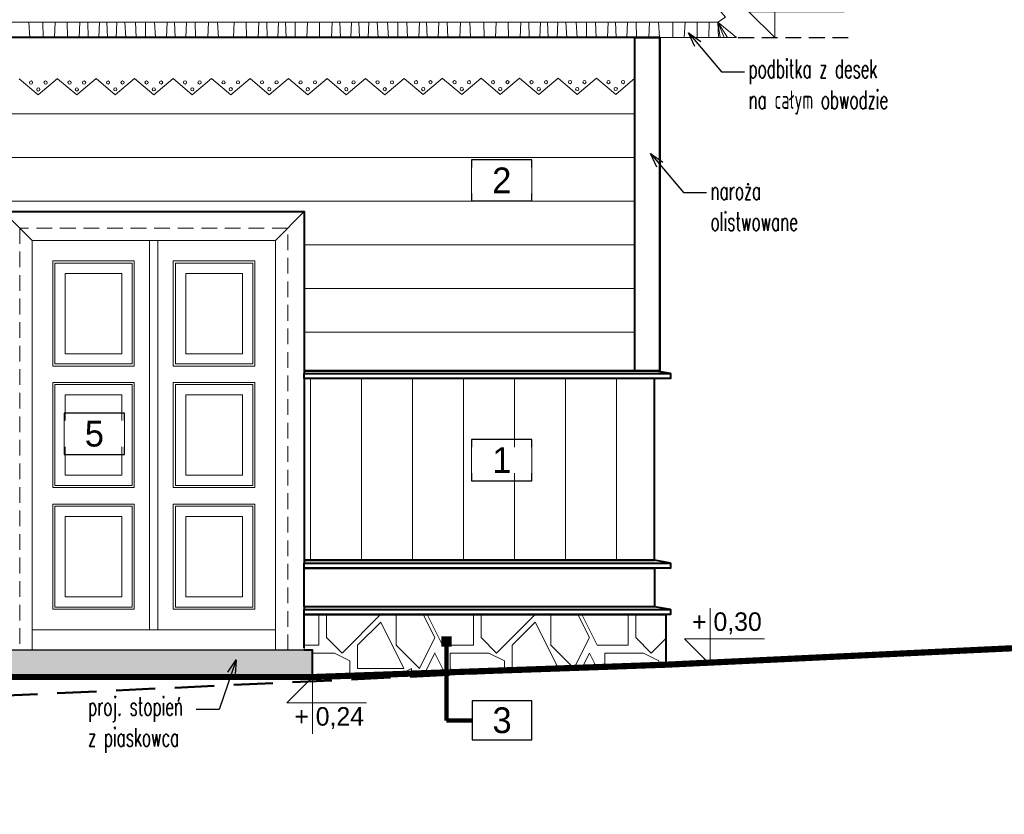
# Model space of a CAD drawing. Header units: centimetres. Extents: x 148485 to 162129, y -6573 to -2118.
# Tile 96 of 167: x 152573 to 153050, y -6265 to -5879. Entities that reach past the tile are written whole.
import ezdxf
from ezdxf import colors
from ezdxf.entities.mleader import LeaderData, LeaderLine
from ezdxf.math import Vec2, Vec3

# ---------------------------------------------------------------- set-up
doc = ezdxf.new("R2010")
doc.units = ezdxf.units.CM
doc.header["$LTSCALE"] = 0.1
doc.linetypes.add('DASHED', pattern=[19.05, 12.7, -6.35])
doc.linetypes.add('DASHEDX2', pattern=[38.1, 25.4, -12.7])
doc.layers.get('0').update_dxf_attribs({"color": 45})
for name, color, linetype in [('A_opis_elewacji', 7, 'Continuous'), ('A_opisy elewacji', 7, 'Continuous'), ('A_wymiary_zewn', 4, 'Continuous'), ('widoki_przerywana_R&F', 4, 'DASHEDX2'), ('widoki_R&F', 4, 'Continuous')]:
    doc.layers.add(name, color=color, linetype=linetype)
for name, color, linetype, lineweight in [('A_Opisy', 7, 'Continuous', 18), ('ELEWACJE - dach podziały', 34, 'Continuous', 15), ('ELEWACJE - deskowanie', 251, 'Continuous', 13), ('ELEWACJE - gzymsy', 231, 'Continuous', 15), ('ELEWACJE - hacz dachówki', 251, 'Continuous', 9), ('ELEWACJE - stolarka', 200, 'Continuous', 15), ('ELEWACJE - ściany', 7, 'Continuous', 40), ('PODSTAWOWE - opisy', 253, 'Continuous', 18), ('PODSTAWOWE - teren', 54, 'Continuous', 50)]:
    doc.layers.add(name, color=color, linetype=linetype, lineweight=lineweight)
doc.layers.add('ZAKRES_MDCP_L_0', color=7, linetype='Continuous', true_color=0xfd0000)
doc.styles.add('CG', font='FL Pismo Techniczne.ttf')
doc.styles.add('Skala 50', font='simplex.shx', dxfattribs={"width": 0.9, "height": 10})
doc.styles.add('TECH', font='flptechn.ttf')
doc.dimstyles.new('PRĘTY 50', dxfattribs={"dimscale": 5, "dimtxt": 1.6, "dimasz": 0.4, "dimexe": 0, "dimexo": 0, "dimgap": 0.5, "dimtad": 1, "dimdec": 1, "dimlfac": 10, "dimrnd": 10, "dimzin": 12, "dimdsep": 46, "dimtxsty": 'TECH', "dimblk1": 'W', "dimblk2": 'W', "dimsah": 1, "dimcen": 0, "dimdle": 10, "dimse1": 1, "dimse2": 1, "dimsd1": 1, "dimsd2": 1, "dimclrd": 7, "dimclre": 256, "dimclrt": 256, "dimaunit": 1, "dimadec": 0, "dimazin": 0, "dimtfac": 8e-05, "dimtdec": 1, "dimtix": 1, "dimtmove": 2, "dimatfit": 3, "dimldrblk": 'W', "dimfxl": 1, "dimtolj": 1, "dimtzin": 9, "dimarcsym": 0})

# ---------------------------------------------------------------- blocks, each defined once
blk = doc.blocks.new('_Open30')
at = {"color": 0, "linetype": 'ByBlock', "lineweight": -2, "transparency": 16777216}
for p, q in [((-1, 0.2679), (0, 0)), ((0, 0), (-1, -0.2679)), ((0, 0), (-1, 0))]:
    blk.add_line(p, q, dxfattribs=at)
blk = doc.blocks.new('W')
at = {"lineweight": 18}
for p, q in [((66734.272, -158580.872), (66863.494, -158581.143)), ((66733.14, -158581.999), (66732.869, -158711.221))]:
    blk.add_line(p, q, dxfattribs=at)
for radius in [3.765, 2.447]:
    blk.add_circle((66798.503, -158672.515), radius, dxfattribs=at)
for centre, radius, start, end in [((66734.269, -158582.001), 1.129, 89.87977, 179.87977), ((66862.505, -158583.964), 2.824, 16.7493, 89.87977), ((66863.488, -158583.966), 2.824, 16.54501, 89.87977), ((66805.956, -158667.717), 85.33, 64.98828, 86.63544), ((66799.917, -158770.445), 188.235, 76.25086, 86.63543), ((66805.956, -158667.717), 84.154, 64.98828, 128.20069), ((66786.8, -158606.748), 81.882, 341.53714, 16.7493), ((66786.8, -158606.748), 82.824, 341.53714, 16.54501), ((66805.956, -158667.717), 81.801, 68.48995, 128.20069), ((66838.392, -158613.201), 26.353, 6.14358, 76.25086), ((66825.597, -158617.882), 28.235, 68.48996, 110.1351), ((66829.599, -158617.043), 29.412, 17.04731, 64.98828), ((66857.996, -158706.248), 122.353, 110.1351, 143.97002), ((66829.599, -158617.043), 28.235, 17.04731, 64.98828), ((66768.465, -158620.076), 23.529, 128.20069, 152.28248), ((66768.465, -158620.076), 21.176, 128.20069, 152.28248), ((66807.753, -158625.116), 21.176, 71.14641, 130.05003), ((66801.224, -158644.236), 41.38, 19.43014, 71.14641), ((66816.102, -158621.181), 42.353, 334.08368, 17.04731), ((66816.102, -158621.181), 43.529, 334.08368, 17.04731), ((66762.615, -158617.002), 16.921, 152.28248, 197.57296), ((66945.529, -158789.02), 235.294, 130.05004, 136.60143), ((66762.615, -158617.002), 14.568, 152.28248, 197.57296), ((66806.22, -158618.367), 58.918, 332.83643, 7.79053), ((66927.732, -158571.3), 188.235, 195.6602, 198.49274), ((66927.732, -158571.3), 185.882, 195.6602, 198.49274), ((66733.52, -158580.493), 128.235, 314.87977, 339.83879), ((66830.601, -158628.26), 23.569, 333.80136, 8.7092), ((66857.996, -158706.248), 114.824, 136.60143, 154.98438), ((66743.861, -158632.797), 8, 340.08992, 18.49274), ((66820.278, -158637.515), 21.176, 326.97255, 19.43014), ((66743.861, -158632.797), 5.647, 340.08992, 18.49274), ((66733.142, -158580.869), 141.176, 291.28942, 338.47012), ((66733.142, -158580.869), 142.118, 291.28942, 338.49166), ((66812.327, -158673.031), 65.882, 143.97002, 193.16671), ((66926.154, -158698.822), 188.235, 160.08992, 177.01679), ((66837.529, -158667.136), 94.118, 159.86028, 196.56363), ((66837.529, -158667.136), 91.765, 159.86028, 193.16671), ((66733.52, -158580.493), 131.765, 314.87977, 333.80136), ((66733.142, -158580.869), 134.588, 318.23663, 334.08368), ((66733.142, -158580.869), 135.765, 318.43708, 334.08368), ((66733.142, -158580.869), 125.106, 292.5922, 326.97255), ((66788.059, -158673.613), 37.647, 154.98437, 188.67313), ((66835.24, -158679.727), 9.412, 103.13701, 134.87977), ((66833.529, -158672.395), 1.882, 13.47259, 103.13701), ((66733.142, -158580.869), 128.235, 289.92076, 315.118), ((66826.207, -158674.149), 9.412, 314.12236, 13.47259), ((66733.142, -158580.869), 132.706, 291.38849, 315.99781), ((66733.142, -158580.869), 131.765, 295.95818, 315.11162), ((66772.707, -158675.954), 22.118, 188.67312, 292.5922), ((66764.527, -158689.081), 26.353, 179.87977, 260.17328), ((66764.86, -158688.749), 18.303, 196.56362, 252.83776), ((66780.501, -158678.15), 23.569, 261.05034, 295.95818), ((66758.795, -158634.636), 73.412, 279.6886, 288.0475), ((66766.904, -158682.132), 25.229, 252.83776, 279.6886), ((66735.694, -158710.244), 2.824, 179.87977, 253.01024), ((66735.692, -158711.227), 2.824, 179.87977, 253.21454), ((66758.795, -158634.636), 81.882, 253.01024, 288.2224), ((66758.795, -158634.636), 82.824, 253.21454, 288.2224), ((66767.11, -158682.395), 33.412, 257.7647, 281.37192)]:
    blk.add_arc(centre, radius, start, end, dxfattribs=at)

msp = doc.modelspace()

# ---------------------------------------------------------------- hatches: boundary and pattern name
at = {"layer": 'ELEWACJE - hacz dachówki'}
h = msp.add_hatch(dxfattribs=at)
h.set_pattern_fill('JIS_WOOD', color=256, scale=30, angle=315)
h.set_pattern_definition([(0, (-728.396, 1605.562), (5e-15, 21.2132034), [])])
h.paths.add_polyline_path([(152664.88, -5968.597), (152664.88, -5942.8)], flags=16)
h.paths.add_polyline_path([(152413.609, -5916.05), (152404.274, -5908.146), (152404.274, -6049.86), (152564.774, -6049.86), (152564.774, -5972.56), (152710.774, -5972.56), (152710.774, -6049.86), (152871.274, -6049.86), (152871.274, -5907.801), (152861.938, -5915.73), (152852.604, -5907.826), (152843.268, -5915.756), (152833.933, -5907.851), (152824.598, -5915.781), (152815.237, -5907.854), (152805.906, -5915.78), (152796.571, -5907.876), (152787.235, -5915.806), (152777.874, -5907.879), (152768.543, -5915.805), (152759.208, -5907.9), (152749.873, -5915.83), (152740.538, -5907.926), (152731.202, -5915.855), (152721.841, -5907.928), (152712.51, -5915.855), (152703.175, -5907.95), (152693.84, -5915.88), (152684.478, -5907.953), (152675.147, -5915.879), (152665.813, -5907.975), (152656.477, -5915.904), (152647.142, -5908), (152637.807, -5915.93), (152628.446, -5908.003), (152619.114, -5915.929), (152609.78, -5908.024), (152600.444, -5915.954), (152591.083, -5908.027), (152581.752, -5915.953), (152572.417, -5908.049), (152563.082, -5915.979), (152553.747, -5908.074), (152544.411, -5916.004), (152535.05, -5908.077), (152525.719, -5916.003), (152516.384, -5908.099), (152507.049, -5916.028), (152497.687, -5908.102), (152488.356, -5916.028), (152479.021, -5908.123), (152469.686, -5916.053), (152460.298, -5908.104), (152450.971, -5916.026), (152441.637, -5908.122), (152432.301, -5916.051), (152422.94, -5908.124)])
h = msp.add_hatch(dxfattribs=at)
h.set_pattern_fill('JIS_WOOD', color=256, scale=35, angle=45)
h.set_pattern_definition([(90, (-728.396, 1605.562), (-24.7487373, 0), [])])
h.paths.add_polyline_path([(152711.274, -6053.68), (152880.774, -6053.68), (152880.774, -6141.86), (152711.274, -6141.86)])
at = {"layer": 'ELEWACJE - hacz dachówki', "transparency": 33554687}
h = msp.add_hatch(dxfattribs=at)
h.set_pattern_fill('GRAVEL', color=256, scale=75, pattern_type=2)
h.set_pattern_definition([(0, (-713.396, 1605.56), (75, 75), [22.5, -52.5]), (0, (-668.396, 1613.06), (75, 75), [18.75, -56.25]), (0, (-672.146, 1616.81), (75, 75), [15, -60]), (0, (-694.646, 1635.56), (75, 75), [11.25, -11.25, 15, -37.5]), (0, (-694.646, 1639.31), (75, 75), [15, -3.75, 18.75, -37.5]), (0, (-728.396, 1654.31), (75, 75), [18.75, -56.25]), (0, (-657.146, 1658.06), (75, 75), [18.75, -56.25]), (90, (-728.396, 1620.56), (-75, 75), [11.25, -63.75]), (90, (-717.146, 1676.81), (-75, 75), [7.5, -67.5]), (90, (-713.396, 1605.56), (-75, 75), [11.25, -63.75]), (90, (-705.896, 1673.06), (-75, 75), [3.75, -71.25]), (90, (-702.146, 1643.06), (-75, 75), [11.25, -63.75]), (90, (-694.646, 1616.81), (-75, 75), [18.75, -56.25]), (90, (-687.146, 1669.31), (-75, 75), [11.25, -63.75]), (90, (-679.646, 1639.31), (-75, 75), [15, -60]), (90, (-675.896, 1639.31), (-75, 75), [15, -60]), (90, (-668.396, 1605.56), (-75, 75), [7.5, -67.5]), (90, (-657.146, 1616.81), (-75, 75), [18.75, -56.25]), (45, (-720.896, 1613.06), (0, 75), [31.8198, -74.246217]), (45, (-713.396, 1616.81), (0, 75), [15.9099, -90.156117]), (45, (-679.646, 1658.06), (0, 75), [21.213203, -84.852815]), (45, (-679.646, 1661.81), (0, 75), [15.9099, -90.156117]), (135, (-705.896, 1654.31), (-75, 2e-14), [5.303325, -100.762692]), (135, (-720.896, 1613.06), (-75, 2e-14), [10.606575, -95.459442]), (135, (-698.396, 1635.56), (-75, 2e-14), [10.606575, -95.459442]), (135, (-679.646, 1654.31), (-75, 2e-14), [10.606575, -95.459442]), (135, (-657.146, 1669.31), (-75, 2e-14), [15.9099, -90.156117]), (135, (-657.146, 1665.56), (-75, 2e-14), [10.606575, -95.459442]), (135, (-660.896, 1673.06), (-75, 2e-14), [10.606575, -95.459442]), (135, (-683.396, 1605.56), (-75, 2e-14), [15.9099, -90.156117]), (26.56505, (-660.896, 1650.562), (75, 3e-08), [8.385, -159.3201]), (26.56505, (-679.646, 1631.812), (75, 3e-08), [8.385, -159.3201]), (26.56505, (-705.896, 1654.312), (75, 3e-08), [16.77, -150.9351]), (26.56505, (-702.146, 1673.062), (75, 3e-08), [16.77, -150.9351]), (26.56505, (-702.146, 1654.312), (75, 3e-08), [16.77, -150.9351]), (26.56505, (-657.146, 1669.312), (75, 3e-08), [16.77, -150.9351]), (26.56505, (-728.396, 1631.812), (75, 3e-08), [25.15575, -142.54935]), (26.56505, (-728.396, 1635.562), (75, 3e-08), [25.15575, -142.54935]), (26.56505, (-728.396, 1665.562), (75, 3e-08), [25.15575, -142.54935]), (63.43495, (-690.896, 1661.812), (4e-09, 75), [8.385, -159.3201]), (63.43495, (-657.146, 1658.062), (4e-09, 75), [8.385, -100.625098, 16.77, -41.925]), (63.43495, (-664.646, 1650.562), (4e-09, 75), [16.77, -150.9351]), (63.43495, (-709.646, 1658.062), (4e-09, 75), [16.77, -150.9351]), (63.43495, (-713.396, 1658.062), (4e-09, 75), [16.77, -150.9351]), (63.43495, (-687.146, 1665.562), (4e-09, 75), [25.15575, -142.54935]), (116.56505, (-705.896, 1646.812), (-3e-08, 75), [8.385, -159.3201]), (116.56505, (-657.146, 1639.312), (-3e-08, 75), [8.385, -159.3201]), (116.56505, (-672.146, 1616.812), (-3e-08, 75), [16.77, -150.9351]), (116.56505, (-675.896, 1620.562), (-3e-08, 75), [16.77, -150.9351]), (116.56505, (-668.396, 1673.062), (-3e-08, 75), [16.77, -150.9351]), (116.56505, (-728.396, 1635.562), (-3e-08, 75), [16.77, -150.9351]), (116.56505, (-690.896, 1605.562), (-3e-08, 75), [25.15575, -142.54935]), (153.43495, (-664.646, 1650.562), (-75, 4e-09), [16.77, -150.9351]), (153.43495, (-660.896, 1646.812), (-75, 4e-09), [16.77, -150.9351]), (153.43495, (-717.146, 1609.312), (-75, 4e-09), [8.385, -159.3201]), (153.43495, (-694.646, 1639.312), (-75, 4e-09), [8.385, -159.3201]), (153.43495, (-679.646, 1661.812), (-75, 4e-09), [8.385, -159.3201])])
h.paths.add_polyline_path([(152710.774, -6168.219), (152710.798, -6185.56), (152714.801, -6185.56), (152714.801, -6198.56), (152886.274, -6192.56), (152886.274, -6168.219)])
at = {"layer": 'ZAKRES_MDCP_L_0', "linetype": 'ByBlock', "true_color": 0x01cc33, "transparency": 33554559}
h = msp.add_hatch(color=102, dxfattribs=at)
h.dxf.hatch_style = 1
h.set_gradient(color1=(190, 127, 127), color2=(53, 76, 95), tint=1, name='HEMISPHERICAL')
h.paths.add_polyline_path([(152560.747, -6198.56), (152714.801, -6198.56), (152714.801, -6185.56), (152560.747, -6185.56)])

# ---------------------------------------------------------------- linework, layer by layer
at = {"layer": 'A_opis_elewacji'}
msp.add_lwpolyline([(152792.276, -6229.096), (152821.276, -6229.096), (152821.276, -6210.096), (152792.276, -6210.096)], close=True, dxfattribs=at)
at = {"layer": 'A_Opisy'}
for points in [[(152939.075, -5860.56), (152939.075, -5888.06), (152926.575, -5875.56), (152972.736, -5875.56)], [(152907.791, -6165.038), (152907.791, -6192.538), (152895.291, -6180.038), (152934.035, -6180.038)], [(152714.801, -6226.06), (152714.801, -6198.56), (152702.301, -6211.06), (152741.045, -6211.06)]]:
    msp.add_lwpolyline(points, dxfattribs=at)
at = {"layer": 'A_opisy elewacji'}
for points in [[(152821.276, -5967.423), (152821.276, -5947.423), (152792.02, -5947.423), (152792.02, -5967.423)], [(152623.589, -6090.471), (152623.589, -6070.471), (152594.333, -6070.471), (152594.333, -6090.471)], [(152821.276, -6103.215), (152821.276, -6083.215), (152792.02, -6083.215), (152792.02, -6103.215)]]:
    msp.add_lwpolyline(points, close=True, dxfattribs=at)
at = {"layer": 'A_wymiary_zewn'}
msp.add_lwpolyline([(152560.747, -6198.56), (152714.801, -6198.56), (152714.801, -6185.56), (152560.747, -6185.56)], close=True, dxfattribs=at)
at = {"layer": 'ELEWACJE - dach podziały'}
msp.add_lwpolyline([(152354.456, -5888.06), (152920.592, -5888.06), (152911.522, -5880.57), (152915.145, -5878.245), (152896.154, -5855.977), (152899.777, -5853.652), (152880.786, -5831.384), (152884.252, -5828.843), (152865.419, -5806.79), (152869.042, -5804.465), (152850.051, -5782.197), (152853.675, -5779.872), (152834.683, -5757.603), (152838.307, -5755.278), (152819.316, -5733.01), (152822.939, -5730.685), (152803.948, -5708.417), (152807.572, -5706.091), (152788.581, -5683.823), (152792.204, -5681.498)], dxfattribs=at)
at = {"layer": 'ELEWACJE - deskowanie'}
for points in [[(152594.774, -6041.56), (152622.274, -6041.56), (152622.274, -6002.56), (152594.774, -6002.56)], [(152680.774, -6041.56), (152653.274, -6041.56), (152653.274, -6002.56), (152680.774, -6002.56)], [(152594.774, -6100.56), (152622.274, -6100.56), (152622.274, -6061.56), (152594.774, -6061.56)], [(152680.774, -6100.56), (152653.274, -6100.56), (152653.274, -6061.56), (152680.774, -6061.56)], [(152594.774, -6120.56), (152622.274, -6120.56), (152622.274, -6159.56), (152594.774, -6159.56)], [(152680.774, -6120.56), (152653.274, -6120.56), (152653.274, -6159.56), (152680.774, -6159.56)]]:
    msp.add_lwpolyline(points, close=True, dxfattribs=at)
at = {"layer": 'ELEWACJE - gzymsy'}
for points in [[(152404.274, -5908.003), (152404.274, -5888.06), (152871.274, -5888.06), (152871.274, -5907.801)], [(152591.109, -5908.05), (152591.109, -5908.05), (152600.444, -5915.954), (152609.78, -5908.024), (152609.78, -5908.024), (152619.114, -5915.929), (152628.45, -5907.999), (152628.45, -5907.999), (152619.114, -5915.929), (152609.78, -5908.024)], [(152628.472, -5908.025), (152628.472, -5908.025), (152637.807, -5915.93), (152647.142, -5908)], [(152665.813, -5907.975), (152665.813, -5907.975), (152656.477, -5915.904), (152647.142, -5908)], [(152647.142, -5908), (152647.142, -5908), (152656.477, -5915.904), (152665.813, -5907.975)], [(152684.505, -5907.975), (152684.505, -5907.975), (152693.84, -5915.88), (152703.175, -5907.95), (152703.175, -5907.95), (152712.51, -5915.855), (152721.845, -5907.925), (152721.845, -5907.925), (152712.51, -5915.855), (152703.175, -5907.95)], [(152721.868, -5907.951), (152721.868, -5907.951), (152731.202, -5915.855), (152740.538, -5907.926)], [(152759.208, -5907.9), (152759.208, -5907.9), (152749.873, -5915.83), (152740.538, -5907.926)], [(152740.538, -5907.926), (152740.538, -5907.926), (152749.873, -5915.83), (152759.208, -5907.9)], [(152777.901, -5907.901), (152777.901, -5907.901), (152787.235, -5915.806), (152796.571, -5907.876), (152796.571, -5907.876), (152805.906, -5915.78), (152815.241, -5907.851), (152815.241, -5907.851), (152805.906, -5915.78), (152796.571, -5907.876)], [(152815.263, -5907.877), (152815.263, -5907.877), (152824.598, -5915.781), (152833.933, -5907.851)], [(152852.604, -5907.826), (152852.604, -5907.826), (152843.268, -5915.756), (152833.933, -5907.851)], [(152833.933, -5907.851), (152833.933, -5907.851), (152843.268, -5915.756), (152852.604, -5907.826)]]:
    msp.add_lwpolyline(points, dxfattribs=at)
for points in [[(152572.417, -5908.049), (152572.417, -5908.049), (152581.752, -5915.953), (152591.087, -5908.024), (152591.087, -5908.024), (152581.752, -5915.953)], [(152665.813, -5907.975), (152665.813, -5907.975), (152675.147, -5915.879), (152684.483, -5907.949), (152684.483, -5907.949), (152675.147, -5915.879)], [(152759.208, -5907.9), (152759.208, -5907.9), (152768.543, -5915.805), (152777.878, -5907.875), (152777.878, -5907.875), (152768.543, -5915.805)], [(152852.604, -5907.826), (152852.604, -5907.826), (152861.938, -5915.73), (152871.274, -5907.801), (152871.274, -5907.801), (152861.938, -5915.73)], [(152588.774, -6047.56), (152628.274, -6047.56), (152628.274, -5996.56), (152588.774, -5996.56)], [(152589.774, -6046.56), (152627.274, -6046.56), (152627.274, -5997.56), (152589.774, -5997.56)], [(152686.774, -6047.56), (152647.274, -6047.56), (152647.274, -5996.56), (152686.774, -5996.56)], [(152685.774, -6046.56), (152648.274, -6046.56), (152648.274, -5997.56), (152685.774, -5997.56)], [(152588.774, -6106.56), (152628.274, -6106.56), (152628.274, -6055.56), (152588.774, -6055.56)], [(152589.774, -6105.56), (152627.274, -6105.56), (152627.274, -6056.56), (152589.774, -6056.56)], [(152686.774, -6106.56), (152647.274, -6106.56), (152647.274, -6055.56), (152686.774, -6055.56)], [(152685.774, -6105.56), (152648.274, -6105.56), (152648.274, -6056.56), (152685.774, -6056.56)], [(152588.774, -6114.56), (152628.274, -6114.56), (152628.274, -6165.56), (152588.774, -6165.56)], [(152686.774, -6114.56), (152647.274, -6114.56), (152647.274, -6165.56), (152686.774, -6165.56)], [(152589.774, -6115.56), (152627.274, -6115.56), (152627.274, -6164.56), (152589.774, -6164.56)], [(152685.774, -6115.56), (152648.274, -6115.56), (152648.274, -6164.56), (152685.774, -6164.56)]]:
    msp.add_lwpolyline(points, close=True, dxfattribs=at)
for centre in [(152578.234, -5909.924), (152585.27, -5909.925), (152596.926, -5909.925), (152603.962, -5909.925), (152615.597, -5909.9), (152622.633, -5909.9), (152634.289, -5909.901), (152641.325, -5909.901), (152652.959, -5909.875), (152659.995, -5909.876), (152671.63, -5909.85), (152678.666, -5909.85), (152690.322, -5909.851), (152697.358, -5909.851), (152708.992, -5909.825), (152716.028, -5909.826), (152727.685, -5909.826), (152734.721, -5909.827), (152746.355, -5909.801), (152753.391, -5909.801), (152765.025, -5909.776), (152772.061, -5909.776), (152783.718, -5909.777), (152790.754, -5909.777), (152802.388, -5909.751), (152809.424, -5909.752), (152821.08, -5909.752), (152828.116, -5909.752), (152839.75, -5909.727), (152846.786, -5909.727), (152858.421, -5909.701), (152865.457, -5909.702), (152581.752, -5913.262), (152581.752, -5913.262), (152600.444, -5913.263), (152619.115, -5913.237), (152619.115, -5913.237), (152637.807, -5913.238), (152656.477, -5913.213), (152656.477, -5913.213), (152675.147, -5913.187), (152675.147, -5913.187), (152693.84, -5913.188), (152712.51, -5913.163), (152712.51, -5913.163), (152731.203, -5913.164), (152749.873, -5913.138), (152749.873, -5913.138), (152768.543, -5913.113), (152768.543, -5913.113), (152787.235, -5913.114), (152805.906, -5913.089), (152805.906, -5913.089), (152824.598, -5913.089), (152843.268, -5913.064), (152843.268, -5913.064), (152861.939, -5913.039), (152861.939, -5913.039)]:
    msp.add_circle(centre, 0.783, dxfattribs=at)
at = {"layer": 'ELEWACJE - hacz dachówki'}
for p, q in [((152577.126, -5880.57), (152577.578, -5888.06)), ((152584.032, -5880.57), (152584.061, -5888.06)), ((152590.005, -5880.57), (152589.63, -5888.06)), ((152595.789, -5880.57), (152595.912, -5888.06)), ((152601.605, -5888.06), (152601.929, -5880.57)), ((152606.001, -5888.06), (152605.772, -5880.57)), ((152611.124, -5888.06), (152611.447, -5880.57)), ((152615.257, -5888.06), (152614.933, -5880.57)), ((152619.536, -5888.06), (152619.83, -5880.57)), ((152624.257, -5888.06), (152623.792, -5880.57)), ((152629.286, -5888.06), (152628.845, -5880.57)), ((152633.841, -5888.06), (152633.841, -5880.57)), ((152638.546, -5888.06), (152638.154, -5880.57)), ((152644.029, -5888.06), (152644.298, -5880.57)), ((152648.144, -5888.06), (152647.801, -5880.57)), ((152653.698, -5880.57), (152653.42, -5888.06)), ((152657.864, -5880.57), (152658.049, -5888.06)), ((152664.301, -5880.57), (152663.955, -5888.06)), ((152668.739, -5880.57), (152669.191, -5888.06)), ((152676.797, -5880.57), (152676.422, -5888.06)), ((152682.581, -5880.57), (152682.704, -5888.06)), ((152688.397, -5888.06), (152688.72, -5880.57)), ((152692.792, -5888.06), (152692.564, -5880.57)), ((152697.915, -5888.06), (152698.239, -5880.57)), ((152702.049, -5888.06), (152701.725, -5880.57)), ((152706.381, -5880.57), (152706.41, -5888.06)), ((152712.354, -5880.57), (152711.979, -5888.06)), ((152718.138, -5880.57), (152718.261, -5888.06)), ((152723.953, -5888.06), (152724.277, -5880.57)), ((152728.349, -5888.06), (152728.121, -5880.57)), ((152733.472, -5888.06), (152733.796, -5880.57)), ((152737.606, -5888.06), (152737.282, -5880.57)), ((152741.884, -5888.06), (152742.178, -5880.57)), ((152746.606, -5888.06), (152746.14, -5880.57)), ((152751.634, -5888.06), (152751.194, -5880.57)), ((152756.19, -5888.06), (152756.19, -5880.57)), ((152760.894, -5888.06), (152760.503, -5880.57)), ((152766.377, -5888.06), (152766.647, -5880.57)), ((152770.492, -5888.06), (152770.15, -5880.57)), ((152776.046, -5880.57), (152775.768, -5888.06)), ((152780.213, -5880.57), (152780.398, -5888.06)), ((152786.649, -5880.57), (152786.304, -5888.06)), ((152791.088, -5880.57), (152791.54, -5888.06)), ((152797.994, -5880.57), (152798.023, -5888.06)), ((152803.967, -5880.57), (152803.592, -5888.06)), ((152809.751, -5880.57), (152809.874, -5888.06)), ((152815.567, -5888.06), (152815.891, -5880.57)), ((152819.962, -5888.06), (152819.734, -5880.57)), ((152825.085, -5888.06), (152825.409, -5880.57)), ((152829.219, -5888.06), (152828.895, -5880.57)), ((152833.498, -5888.06), (152833.792, -5880.57)), ((152838.219, -5888.06), (152837.754, -5880.57)), ((152843.248, -5888.06), (152842.807, -5880.57)), ((152847.803, -5888.06), (152847.803, -5880.57)), ((152852.508, -5888.06), (152852.116, -5880.57)), ((152857.991, -5888.06), (152858.26, -5880.57)), ((152862.106, -5888.06), (152861.763, -5880.57)), ((152867.659, -5880.57), (152867.382, -5888.06)), ((152871.826, -5880.57), (152872.011, -5888.06)), ((152878.263, -5880.57), (152877.917, -5888.06)), ((152882.701, -5880.57), (152883.153, -5888.06)), ((152889.608, -5880.57), (152889.637, -5888.06)), ((152895.58, -5880.57), (152895.205, -5888.06)), ((152901.364, -5880.57), (152901.488, -5888.06)), ((152907.299, -5880.57), (152907.044, -5888.06)), ((152911.522, -5880.57), (152911.826, -5888.06))]:
    msp.add_line(p, q, dxfattribs=at)
for points in [[(152363.526, -5880.57), (152911.522, -5880.57)], [(152912.671, -5888.06), (152911.522, -5880.57)], [(152911.522, -5880.57), (152914.549, -5888.06)], [(152916.135, -5888.06), (152911.522, -5880.57)]]:
    msp.add_lwpolyline(points, dxfattribs=at)
at = {"layer": 'ELEWACJE - stolarka'}
for points in [[(152578.774, -6185.56), (152564.774, -6185.56), (152564.774, -5972.56), (152578.774, -5986.56)], [(152578.774, -5986.56), (152564.774, -5972.56), (152710.774, -5972.56), (152696.774, -5986.56)], [(152696.774, -6185.56), (152710.774, -6185.56), (152710.774, -5972.56), (152696.774, -5986.56)], [(152635.774, -6175.56), (152578.774, -6175.56), (152578.774, -5986.56), (152635.774, -5986.56)], [(152635.774, -6175.56), (152639.774, -6175.56), (152639.774, -5986.56), (152635.774, -5986.56)], [(152639.774, -6175.56), (152696.774, -6175.56), (152696.774, -5986.56), (152639.774, -5986.56)], [(152578.774, -6185.56), (152696.774, -6185.56), (152696.774, -6175.56), (152578.774, -6175.56)]]:
    msp.add_lwpolyline(points, close=True, dxfattribs=at)
at = {"layer": 'ELEWACJE - ściany'}
for points in [[(152710.774, -6049.86), (152883.274, -6049.86), (152883.351, -5888.06), (152392.351, -5888.06), (152392.274, -6049.86), (152564.774, -6049.86), (152564.774, -5972.56), (152710.774, -5972.56), (152710.774, -6049.86)], [(152710.798, -6184.341), (152710.774, -6168.219), (152886.274, -6168.219), (152886.274, -6192.56), (152886.274, -6192.56), (152714.801, -6198.56), (152714.801, -6185.56), (152710.798, -6185.56)]]:
    msp.add_lwpolyline(points, dxfattribs=at)
for points in [[(152883.274, -6049.86), (152871.274, -6049.86), (152871.274, -5888.06), (152883.274, -5888.06)], [(152888.48, -6051.218), (152880.774, -6049.86), (152710.774, -6049.86), (152710.774, -6051.218)], [(152710.774, -6051.218), (152888.48, -6051.218), (152888.48, -6053.68), (152710.774, -6053.68)], [(152880.774, -6053.68), (152710.774, -6053.68), (152710.774, -6141.86), (152880.774, -6141.86)], [(152888.48, -6143.218), (152880.774, -6141.86), (152710.774, -6141.86), (152710.774, -6143.218)], [(152710.774, -6143.218), (152888.48, -6143.218), (152888.48, -6145.68), (152710.774, -6145.68)], [(152880.774, -6164.398), (152710.774, -6164.398), (152710.774, -6145.68), (152880.774, -6145.68)], [(152888.48, -6165.757), (152880.774, -6164.398), (152710.774, -6164.398), (152710.774, -6165.757)], [(152710.774, -6165.757), (152888.48, -6165.757), (152888.48, -6168.219), (152710.774, -6168.219)]]:
    msp.add_lwpolyline(points, close=True, dxfattribs=at)
at = {"layer": 'PODSTAWOWE - teren', "lineweight": 40, "const_width": 3}
msp.add_lwpolyline([(153096.801, -6182.56), (153096.801, -6182.56), (153096.801, -6182.56), (152886.274, -6192.56), (152714.801, -6198.56), (152560.747, -6198.56), (152394.774, -6212.56), (152120.274, -6222.56), (151820.274, -6242.56)], dxfattribs=at)
at = {"layer": 'PODSTAWOWE - teren', "linetype": 'DASHED', "ltscale": 15}
msp.add_lwpolyline([(151820.274, -6242.56), (152886.748, -6192.538)], dxfattribs=at)
at = {"layer": 'widoki_przerywana_R&F', "ltscale": 3}
msp.add_lwpolyline([(152921.406, -5888.06), (152975.538, -5888.06)], dxfattribs=at)

# ---------------------------------------------------------------- texts
at = {"layer": 'A_opis_elewacji', "insert": (152806.776, -6219.596), "char_height": 12.5, "width": 28, "attachment_point": 5, "style": 'CG'}
msp.add_mtext('3', dxfattribs=at)
at = {"layer": 'A_Opisy', "color": 4, "style": 'TECH'}
for s, p in [('+ 0,30', (152898.988, -6176.152)), ('+ 0,24', (152705.998, -6222.147))]:
    msp.add_text(s, height=9, dxfattribs=at).set_placement(p)

# ---------------------------------------------------------------- leaders
at = {"layer": 'A_opis_elewacji'}
msp.add_leader([(152779.783, -6181.257), (152779.783, -6219.596), (152792.276, -6219.596)], dimstyle='PRĘTY 50', override={"dimscale": 5, "dimtxt": 1.6, "dimasz": 1, "dimgap": 0.5, "dimtad": 0, "dimclrd": 256, "dimldrblk": 'BoxFilled', "dimfxlon": 0, "dimlwd": 65534}, dxfattribs=at)
at = {"layer": 'PODSTAWOWE - opisy'}
ml = msp.add_multileader_mtext('Standard', dxfattribs=at)
ml.set_content('{\\W0.6;proj. stopień \\Pz piaskowca}', color=256, style='Skala 50')
ml.set_leader_properties()
ml.set_arrow_properties(name='OPEN30')
ml.build(insert=Vec2(0, 0))
ml.multileader.update_dxf_attribs({"dogleg_length": 5, "arrow_head_size": 7})
ctx = ml.context
ctx.base_point, ctx.char_height, ctx.arrow_head_size, ctx.plane_origin = Vec3(152603.937, -6214.294), 9, 7, Vec3(86666.277, 538.835)
notes = []
notes.append((ctx, [(0, (1, 1, 0), (152669.524, -6214.294), (-1, 0), 11.187, [(0, [(152677.737, -6190.126)], 0, [])])]))
ctx.mtext.insert, ctx.mtext.width, ctx.mtext.defined_height = Vec3(152605.937, -6208.294), 57.84216, 46.643
at = {"layer": 'widoki_R&F'}
ml = msp.add_multileader_mtext('Standard', dxfattribs=at)
ml.set_content('\\pxql;{\\W0.6;podbitka z desek\\Pna całym obwodzie}', color=256, style='Skala 50')
ml.set_leader_properties()
ml.set_arrow_properties(name='OPEN30')
ml.build(insert=Vec2(0, 0))
ml.multileader.update_dxf_attribs({"dogleg_length": 5, "arrow_head_size": 7})
ctx = ml.context
ctx.base_point, ctx.char_height, ctx.arrow_head_size, ctx.plane_origin = Vec3(152924.445, -5904.722), 9, 7, Vec3(218908.757, 843.091)
notes.append((ctx, [(0, (1, 1, 0), (152913.258, -5904.722), (1, 0), 11.187, [(0, [(152897.296, -5885.869)], 0, [])])]))
ctx.mtext.insert, ctx.mtext.width, ctx.mtext.defined_height = Vec3(152926.445, -5898.722), 103.50455, 46.643
ml = msp.add_multileader_mtext('Standard', dxfattribs=at)
ml.set_content('\\pxql;{\\W0.6;naroża olistwowane}', color=256, style='Skala 50')
ml.set_leader_properties()
ml.set_arrow_properties(name='OPEN30')
ml.build(insert=Vec2(0, 0))
ml.multileader.update_dxf_attribs({"dogleg_length": 5, "arrow_head_size": 7})
ctx = ml.context
ctx.base_point, ctx.char_height, ctx.arrow_head_size, ctx.plane_origin = Vec3(152905.954, -5963.29), 9, 7, Vec3(218890.266, 784.522)
notes.append((ctx, [(0, (1, 1, 0), (152894.766, -5963.29), (1, 0), 11.187, [(0, [(152878.805, -5944.438)], 0, [])])]))
ctx.mtext.insert, ctx.mtext.width, ctx.mtext.defined_height = Vec3(152907.954, -5957.89), 57.84216, 46.643
for ctx, leaders in notes:
    for number, flags, end, landing, length, lines in leaders:
        leader = LeaderData()
        leader.index, (leader.has_last_leader_line, leader.has_dogleg_vector, leader.attachment_direction) = number, flags
        leader.last_leader_point, leader.dogleg_vector, leader.dogleg_length = Vec3(end), Vec3(landing), length
        for number, points, colour, breaks in lines:
            line = LeaderLine()
            line.index, line.vertices, line.color, line.breaks = number, Vec3.list(points), colors.encode_raw_color(colour), breaks
            leader.lines.append(line)
        ctx.leaders.append(leader)

# ---------------------------------------------------------------- next in the draw order: texts
at = {"layer": 'A_opisy elewacji', "char_height": 12.5, "width": 28.756, "attachment_point": 5, "style": 'CG', "bg_fill": 3, "box_fill_scale": 1, "bg_fill_color": 1, "bg_fill_transparency": 0}
for s, insert in [('2', (152806.648, -5957.423)), ('5', (152608.961, -6080.471)), ('1', (152806.648, -6093.215))]:
    msp.add_mtext(s, dxfattribs=dict(at, insert=insert))

# ---------------------------------------------------------------- next in the draw order: linework, layer by layer
at = {"layer": 'ELEWACJE - stolarka', "linetype": 'DASHED', "ltscale": 6}
msp.add_lwpolyline([(152696.774, -6185.56), (152702.774, -6185.56), (152702.774, -5980.56), (152572.774, -5980.56), (152572.774, -6185.56), (152578.774, -6185.56)], dxfattribs=at)

doc.saveas('drawing.dxf')
